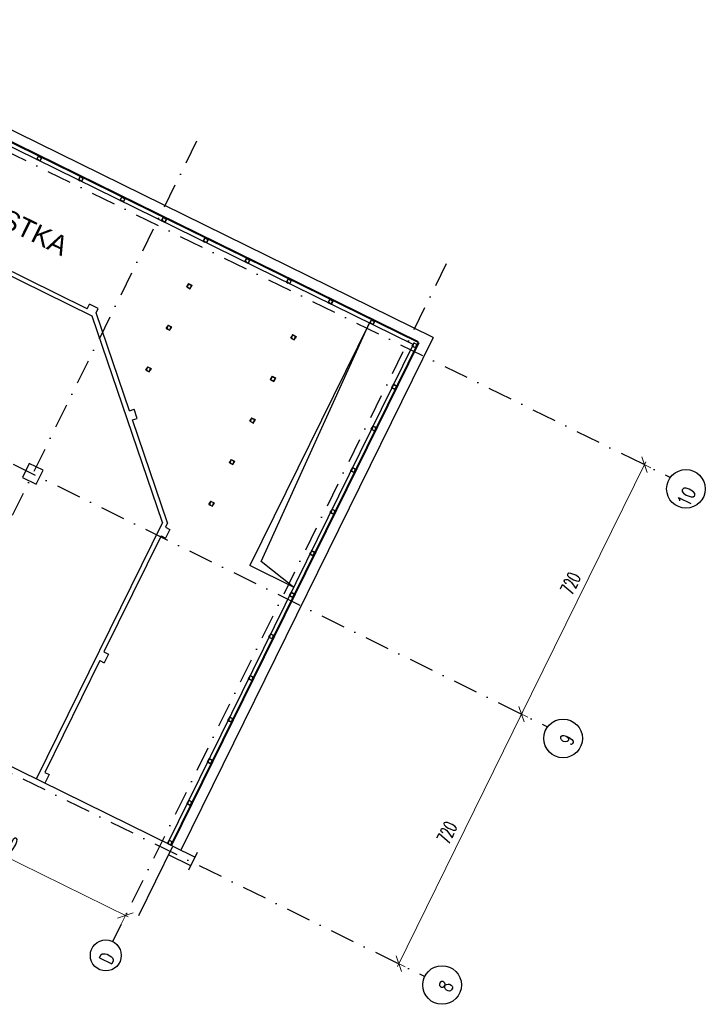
# Model space of a CAD drawing. Header units: centimetres. Extents: x -10729 to 23827, y -4437 to 19798.
# Tile 11 of 95: x 1086 to 2860, y 7606 to 10155. Entities that reach past the tile are written whole.
import ezdxf

# ---------------------------------------------------------------- set-up
doc = ezdxf.new("R2010")
doc.units = ezdxf.units.CM
doc.header["$PDMODE"] = 35
doc.header["$PDSIZE"] = 0.1
doc.linetypes.add('Osie rzutów$0$DASHDOT2', pattern=[12.7, 6.35, -3.175, 0, -3.175])
doc.layers.get('0').update_dxf_attribs({"color": 8})
doc.layers.get('DEFPOINTS').update_dxf_attribs({"color": 8})
for name, color, linetype in [('Kondygnacja  -0_5$0$ARCH_DZIAŁOWA_IST', 8, 'Continuous'), ('Kondygnacja  -0_5$0$ARCH_MUROWANE_IST', 8, 'Continuous'), ('Kondygnacja  -0_5$0$ARCH_STAL_IST', 8, 'Continuous'), ('Kondygnacja  -0_5$0$ARCH_WIDOK_IST', 8, 'Continuous'), ('Kondygnacja  -0_5$0$ARCH_ŻELBET_IST', 8, 'Continuous'), ('Osie rzutów$0$ARCH_INFO_OSIE_IST', 8, 'Osie rzutów$0$DASHDOT2'), ('Osie rzutów$0$ARCH_INFO_OSIE_OPISY_IST', 8, 'Continuous'), ('Pomieszczenia -05$0$ARCH_INFO_OPISY', 8, 'Continuous')]:
    doc.layers.add(name, color=color, linetype=linetype)
doc.layers.add('Osie rzutów$0$ARCH_INFO_WYMIARY', color=8, linetype='Continuous', lineweight=9)
doc.styles.add('Osie rzutów$0$ROMANS-250-CM', font='romans.shx', dxfattribs={"width": 0.8, "height": 50})
doc.styles.add('Osie rzutów$0$wymiary_cuprum', font='Romans.shx', dxfattribs={"width": 0.6})
doc.styles.add('Pomieszczenia -05$0$Arial', font='arial.ttf')
doc.dimstyles.new('Osie rzutów$0$ARCH_ CT', dxfattribs={"dimtxt": 20, "dimasz": 20, "dimexe": 12, "dimexo": 20, "dimgap": 5, "dimtad": 1, "dimdec": 1, "dimrnd": 0.5, "dimzin": 9, "dimdsep": 46, "dimtxsty": 'Osie rzutów$0$wymiary_cuprum', "dimblk": 'Osie rzutów$0$_Oblique', "dimcen": 8, "dimdle": 12, "dimclrd": 256, "dimclre": 256, "dimclrt": 55, "dimadec": 1, "dimazin": 0, "dimtfac": 1, "dimtdec": 1, "dimtmove": 1, "dimatfit": 2, "dimldrblk": 'Osie rzutów$0$_Dot', "dimfxl": 50, "dimtolj": 1, "dimtzin": 0, "dimlwd": -1, "dimlwe": -1, "dimarcsym": 0})

# ---------------------------------------------------------------- blocks, each defined once
blk = doc.blocks.new('Osie rzutów$0$_Oblique')
at = {"color": 0, "linetype": 'ByBlock', "lineweight": -2}
blk.add_line((-0.5, -0.5), (0.5, 0.5), dxfattribs=at)
blk = doc.blocks.new('*D103')
at = {"layer": 'DEFPOINTS', "color": 0}
for p in [(2384.3, 8357.5), (2414, 8342.9), (2096.2, 7696.8)]:
    blk.add_point(p, dxfattribs=at)
at = {"layer": 'Osie rzutów$0$ARCH_INFO_WYMIARY'}
for p, q in [((2062.9, 7704.3), (2387.8, 8364.7)), ((2400.6, 8349.5), (2377.1, 8361)), ((2082.7, 7703.4), (2059.3, 7715))]:
    blk.add_line(p, q, dxfattribs=at)
at = {"layer": 'Osie rzutów$0$ARCH_INFO_WYMIARY', "xscale": 30, "yscale": 30, "zscale": 30}
for p, rotation in [((2384.3, 8357.5), 63.80570319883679), ((2066.4, 7711.4), 243.8057031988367)]:
    blk.add_blockref('Osie rzutów$0$_Oblique', p, dxfattribs=dict(at, rotation=rotation))
at = {"layer": 'Osie rzutów$0$ARCH_INFO_WYMIARY', "color": 55, "insert": (2191.7, 8051), "char_height": 35, "attachment_point": 5, "rotation": 63.8057, "style": 'Osie rzutów$0$wymiary_cuprum'}
blk.add_mtext('\\A1;720', dxfattribs=at)
blk = doc.blocks.new('Osie rzutów$0$_Dot')
at = {"color": 0, "linetype": 'ByBlock', "lineweight": -2}
blk.add_line((-0.5, 0), (-1, 0), dxfattribs=at)
at = {"color": 0, "linetype": 'ByBlock', "const_width": 0.5}
blk.add_lwpolyline([(-0.25, 0, 1), (0.25, 0, 1)], format="xyb", close=True, dxfattribs=at)
blk = doc.blocks.new('*D104')
at = {"layer": 'DEFPOINTS', "color": 0}
for p in [(2702.1, 9003.6), (2731.8, 8988.9), (2414, 8342.9)]:
    blk.add_point(p, dxfattribs=at)
at = {"layer": 'Osie rzutów$0$ARCH_INFO_WYMIARY'}
for p, q in [((2380.7, 8350.3), (2705.6, 9010.7)), ((2718.4, 8995.5), (2694.9, 9007.1)), ((2400.6, 8349.5), (2377.1, 8361))]:
    blk.add_line(p, q, dxfattribs=at)
at = {"layer": 'Osie rzutów$0$ARCH_INFO_WYMIARY', "xscale": 30, "yscale": 30, "zscale": 30}
for p, rotation in [((2702.1, 9003.6), 63.80570319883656), ((2384.3, 8357.5), 243.8057031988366)]:
    blk.add_blockref('Osie rzutów$0$_Oblique', p, dxfattribs=dict(at, rotation=rotation))
at = {"layer": 'Osie rzutów$0$ARCH_INFO_WYMIARY', "color": 55, "insert": (2511.3, 8696.2), "char_height": 35, "attachment_point": 5, "rotation": 63.8057, "style": 'Osie rzutów$0$wymiary_cuprum'}
blk.add_mtext('\\A1;720', dxfattribs=at)
blk = doc.blocks.new('*D105')
at = {"layer": 'DEFPOINTS', "color": 0}
for p in [(713.3, 8153.8), (695, 8116.6), (1341, 7798.8)]:
    blk.add_point(p, dxfattribs=at)
at = {"layer": 'Osie rzutów$0$ARCH_INFO_WYMIARY'}
for p, q in [((701.6, 8130.1), (716.8, 8161)), ((1366.5, 7832.4), (706.1, 8157.3)), ((1347.7, 7812.3), (1362.9, 7843.1))]:
    blk.add_line(p, q, dxfattribs=at)
at = {"layer": 'Osie rzutów$0$ARCH_INFO_WYMIARY', "xscale": 30, "yscale": 30, "zscale": 30}
for p, rotation in [((713.3, 8153.8), 153.8057031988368), ((1359.3, 7836), 333.8057031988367)]:
    blk.add_blockref('Osie rzutów$0$_Oblique', p, dxfattribs=dict(at, rotation=rotation))
at = {"layer": 'Osie rzutów$0$ARCH_INFO_WYMIARY', "color": 55, "insert": (1052.9, 8028.5), "char_height": 35, "attachment_point": 5, "rotation": 333.8057, "style": 'Osie rzutów$0$wymiary_cuprum'}
blk.add_mtext('\\A1;720', dxfattribs=at)
blk = doc.blocks.new('Osie rzutów')
at = {"layer": 'Osie rzutów$0$ARCH_INFO_OSIE_IST', "ltscale": 10}
for p, q in [((360.61, 10155.42), (2769.38, 8970.46)), ((1543.44, 9841.33), (680.17, 8086.49)), ((42.79, 9509.36), (2451.56, 8324.4)), ((2189.5, 9523.51), (1326.23, 7768.67)), ((-275.03, 8863.3), (2133.74, 7678.34))]:
    blk.add_line(p, q, dxfattribs=at)
at = {"layer": 'Osie rzutów$0$ARCH_INFO_OSIE_OPISY_IST'}
for centre, radius in [((2809.59, 8940.73), 50), ((2491.76, 8294.66), 50), ((1308.57, 7732.78), 40), ((2178.61, 7656.27), 50)]:
    blk.add_circle(centre, radius, dxfattribs=at)
at = {"layer": 'Osie rzutów$0$ARCH_INFO_OSIE_OPISY_IST', "style": 'Osie rzutów$0$ROMANS-250-CM', "width": 0.8}
for s, p in [('10', (2816.15, 8891.14)), ('9', (2512.14, 8273.16)), ('D', (1321.67, 7706.8)), ('8', (2198.99, 7634.77))]:
    blk.add_text(s, height=35, rotation=63.8057, dxfattribs=at).set_placement(p)
at = {"layer": 'Osie rzutów$0$ARCH_INFO_WYMIARY'}
dim = blk.add_linear_dim(base=(2702.09, 9003.56), p1=(2414.01, 8342.87), p2=(2731.83, 8988.93), angle=243.8057, dimstyle='Osie rzutów$0$ARCH_ CT', override={"dimtxt": 35, "dimasz": 30, "dimexe": 8, "dimexo": 15, "dimgap": 18, "dimdle": 8}, dxfattribs=at)
dim.commit()
dim.dimension.update_dxf_attribs({"geometry": '*D104', "text_midpoint": (2511.32, 8696.2)})
for p1, p2, distance, picture, middle in [((2096.19, 7696.81), (2414.01, 8342.87), 33.15, '*D103', (2191.71, 8051.03)), ((1341.05, 7798.79), (694.99, 8116.61), -41.43, '*D105', (1052.86, 8028.52))]:
    dim = blk.add_aligned_dim(p1=p1, p2=p2, distance=distance, dimstyle='Osie rzutów$0$ARCH_ CT', override={"dimtxt": 35, "dimasz": 30, "dimexe": 8, "dimexo": 15, "dimgap": 20, "dimdle": 8}, dxfattribs=at)
    dim.commit()
    dim.dimension.update_dxf_attribs({"geometry": picture, "text_midpoint": middle})

msp = doc.modelspace()

# ---------------------------------------------------------------- linework, layer by layer
at = {"layer": 'Kondygnacja  -0_5$0$ARCH_DZIAŁOWA_IST', "ltscale": 5}
for p, q in [((2155.724, 9332.518), (700.299, 10048.495)), ((2103.514, 9314.738), (705.517, 10002.465)), ((2116.901, 9319.297), (709.931, 10011.438)), ((2117.784, 9321.092), (710.814, 10013.233)), ((1273.443, 9387.631), (550.218, 9743.413)), ((1260.768, 9407.24), (904.987, 9582.262)), ((1260.768, 9407.24), (1266.506, 9418.905)), ((1288.939, 9407.869), (1266.506, 9418.905)), ((1283.2, 9396.204), (1288.939, 9407.869)), ((1455.342, 8853.482), (1273.443, 9387.631)), ((1369.51, 9142.756), (1283.2, 9396.204)), ((2155.724, 9332.518), (1502.868, 8005.408)), ((2103.514, 9314.738), (1467.874, 8022.623)), ((2116.901, 9319.297), (1476.847, 8018.209)), ((2118.695, 9318.414), (1478.641, 8017.326)), ((1369.51, 9142.756), (1381.816, 9146.946)), ((1389.875, 9123.281), (1381.816, 9146.946)), ((1377.569, 9119.09), (1389.875, 9123.281)), ((1468.303, 8852.645), (1377.569, 9119.09)), ((1455.342, 8853.482), (1128.693, 8189.478)), ((1468.303, 8852.645), (1462.799, 8841.455)), ((1462.799, 8841.455), (1474.464, 8835.717)), ((1474.464, 8835.717), (1463.428, 8813.284)), ((1451.763, 8819.023), (1303.889, 8518.427)), ((1451.763, 8819.023), (1463.428, 8813.284)), ((1303.889, 8518.427), (1315.554, 8512.688)), ((1292.853, 8495.994), (1150.496, 8206.614)), ((1292.853, 8495.994), (1304.518, 8490.256)), ((1315.554, 8512.688), (1304.518, 8490.256)), ((1150.496, 8206.614), (1162.161, 8200.876)), ((1162.161, 8200.876), (1151.126, 8178.443))]:
    msp.add_line(p, q, dxfattribs=at)
at = {"layer": 'Kondygnacja  -0_5$0$ARCH_MUROWANE_IST', "ltscale": 4}
for p, q in [((1482.231, 8015.56), (1539.47, 7987.402)), ((1528.435, 7964.969), (1471.195, 7993.128)), ((1545.151, 7998.95), (1522.796, 7953.506))]:
    msp.add_line(p, q, dxfattribs=at)
at = {"layer": 'Kondygnacja  -0_5$0$ARCH_STAL_IST'}
for p, q in [((1129.941, 9793.675), (1134.355, 9802.648)), ((1129.941, 9793.675), (1134.427, 9791.468)), ((1131.229, 9794.936), (1134.143, 9800.858)), ((1134.398, 9792.429), (1131.617, 9793.798)), ((1134.355, 9802.648), (1138.841, 9800.441)), ((1134.427, 9791.468), (1134.604, 9791.827)), ((1134.427, 9791.468), (1134.604, 9791.827)), ((1138.914, 9789.261), (1134.427, 9791.468)), ((1135.206, 9792.032), (1137.988, 9790.664)), ((1138.062, 9799.877), (1135.281, 9801.245)), ((1138.841, 9800.441), (1138.665, 9800.082)), ((1138.841, 9800.441), (1138.665, 9800.082)), ((1143.328, 9798.234), (1138.841, 9800.441)), ((1138.87, 9799.48), (1141.651, 9798.111)), ((1138.914, 9789.261), (1143.328, 9798.234)), ((1139.126, 9791.051), (1142.039, 9796.974)), ((1237.617, 9740.705), (1242.031, 9749.678)), ((1237.617, 9740.705), (1242.103, 9738.498)), ((1238.906, 9741.966), (1241.819, 9747.888)), ((1242.075, 9739.46), (1239.293, 9740.828)), ((1242.031, 9749.678), (1246.517, 9747.471)), ((1242.103, 9738.498), (1242.28, 9738.857)), ((1242.103, 9738.498), (1242.28, 9738.857)), ((1246.59, 9736.291), (1242.103, 9738.498)), ((1242.882, 9739.062), (1245.664, 9737.694)), ((1245.738, 9746.907), (1242.957, 9748.276)), ((1246.517, 9747.471), (1246.341, 9747.112)), ((1246.517, 9747.471), (1246.341, 9747.112)), ((1251.004, 9745.264), (1246.517, 9747.471)), ((1246.546, 9746.51), (1249.328, 9745.141)), ((1246.59, 9736.291), (1251.004, 9745.264)), ((1246.802, 9738.081), (1249.715, 9744.004)), ((1345.293, 9687.735), (1349.707, 9696.708)), ((1345.293, 9687.735), (1349.78, 9685.528)), ((1346.582, 9688.996), (1349.495, 9694.918)), ((1349.751, 9686.49), (1346.969, 9687.858)), ((1349.707, 9696.708), (1354.194, 9694.501)), ((1353.415, 9693.937), (1350.633, 9695.306)), ((1354.194, 9694.501), (1354.017, 9694.142)), ((1354.194, 9694.501), (1354.017, 9694.142)), ((1358.68, 9692.294), (1354.194, 9694.501)), ((1354.222, 9693.54), (1357.004, 9692.171)), ((1354.266, 9683.321), (1358.68, 9692.294)), ((1354.478, 9685.111), (1357.391, 9691.034)), ((1349.78, 9685.528), (1349.956, 9685.887)), ((1349.78, 9685.528), (1349.956, 9685.887)), ((1354.266, 9683.321), (1349.78, 9685.528)), ((1350.559, 9686.092), (1353.34, 9684.724)), ((1452.969, 9634.765), (1457.383, 9643.738)), ((1454.258, 9636.026), (1457.171, 9641.948)), ((1457.383, 9643.738), (1461.87, 9641.531)), ((1461.091, 9640.967), (1458.309, 9642.336)), ((1461.87, 9641.531), (1461.693, 9641.172)), ((1461.87, 9641.531), (1461.693, 9641.172)), ((1466.357, 9639.324), (1461.87, 9641.531)), ((1461.899, 9640.57), (1464.68, 9639.201)), ((1461.942, 9630.351), (1466.357, 9639.324)), ((1462.154, 9632.141), (1465.068, 9638.064)), ((1452.969, 9634.765), (1457.456, 9632.558)), ((1457.427, 9633.52), (1454.646, 9634.888)), ((1457.456, 9632.558), (1457.632, 9632.917)), ((1457.456, 9632.558), (1457.632, 9632.917)), ((1461.942, 9630.351), (1457.456, 9632.558)), ((1458.235, 9633.122), (1461.016, 9631.754)), ((1560.646, 9581.795), (1565.06, 9590.768)), ((1561.934, 9583.056), (1564.848, 9588.978)), ((1565.06, 9590.768), (1569.546, 9588.561)), ((1568.767, 9587.997), (1565.986, 9589.366)), ((1569.546, 9588.561), (1569.37, 9588.202)), ((1569.546, 9588.561), (1569.37, 9588.202)), ((1574.033, 9586.354), (1569.546, 9588.561)), ((1569.575, 9587.6), (1572.357, 9586.231)), ((1569.619, 9577.381), (1574.033, 9586.354)), ((1569.831, 9579.171), (1572.744, 9585.094)), ((1560.646, 9581.795), (1565.132, 9579.588)), ((1565.104, 9580.55), (1562.322, 9581.918)), ((1565.132, 9579.588), (1565.309, 9579.947)), ((1565.132, 9579.588), (1565.309, 9579.947)), ((1569.619, 9577.381), (1565.132, 9579.588)), ((1565.911, 9580.152), (1568.693, 9578.784)), ((1668.322, 9528.825), (1672.736, 9537.798)), ((1669.611, 9530.086), (1672.524, 9536.008)), ((1672.736, 9537.798), (1677.223, 9535.591)), ((1676.444, 9535.027), (1673.662, 9536.396)), ((1677.223, 9535.591), (1677.046, 9535.232)), ((1677.223, 9535.591), (1677.046, 9535.232)), ((1681.709, 9533.384), (1677.223, 9535.591)), ((1677.251, 9534.63), (1680.033, 9533.262)), ((1668.322, 9528.825), (1672.808, 9526.618)), ((1672.78, 9527.58), (1669.998, 9528.948)), ((1672.808, 9526.618), (1672.985, 9526.977)), ((1672.808, 9526.618), (1672.985, 9526.977)), ((1677.295, 9524.411), (1672.808, 9526.618)), ((1673.587, 9527.182), (1676.369, 9525.814)), ((1677.295, 9524.411), (1681.709, 9533.384)), ((1677.507, 9526.201), (1680.42, 9532.124)), ((1775.998, 9475.855), (1780.412, 9484.828)), ((1777.287, 9477.116), (1780.2, 9483.038)), ((1780.412, 9484.828), (1784.899, 9482.621)), ((1784.12, 9482.057), (1781.338, 9483.426)), ((1518.115, 9463.411), (1520.322, 9467.898)), ((1518.115, 9463.411), (1527.088, 9458.997)), ((1520.887, 9467.119), (1519.518, 9464.337)), ((1519.906, 9463.199), (1525.828, 9460.286)), ((1522.53, 9472.384), (1520.322, 9467.898)), ((1520.322, 9467.898), (1520.681, 9467.721)), ((1520.322, 9467.898), (1520.681, 9467.721)), ((1521.284, 9467.926), (1522.652, 9470.708)), ((1522.53, 9472.384), (1531.503, 9467.97)), ((1523.79, 9471.095), (1529.712, 9468.182)), ((1528.334, 9463.455), (1526.966, 9460.673)), ((1527.088, 9458.997), (1529.295, 9463.483)), ((1528.731, 9464.262), (1530.1, 9467.044)), ((1529.295, 9463.483), (1528.937, 9463.66)), ((1529.295, 9463.483), (1528.937, 9463.66)), ((1531.503, 9467.97), (1529.295, 9463.483)), ((1775.998, 9475.855), (1780.485, 9473.648)), ((1780.456, 9474.61), (1777.674, 9475.978)), ((1780.485, 9473.648), (1780.661, 9474.007)), ((1780.485, 9473.648), (1780.661, 9474.007)), ((1784.971, 9471.441), (1780.485, 9473.648)), ((1781.264, 9474.212), (1784.045, 9472.844)), ((1784.899, 9482.621), (1784.722, 9482.262)), ((1784.899, 9482.621), (1784.722, 9482.262)), ((1789.385, 9480.414), (1784.899, 9482.621)), ((1784.927, 9481.66), (1787.709, 9480.292)), ((1784.971, 9471.441), (1789.385, 9480.414)), ((1785.183, 9473.231), (1788.097, 9479.154)), ((1883.674, 9422.885), (1888.089, 9431.858)), ((1888.089, 9431.858), (1892.575, 9429.651)), ((1883.674, 9422.885), (1888.161, 9420.678)), ((1884.963, 9424.146), (1887.877, 9430.068)), ((1888.132, 9421.64), (1885.351, 9423.008)), ((1888.161, 9420.678), (1888.338, 9421.037)), ((1888.161, 9420.678), (1888.338, 9421.037)), ((1892.647, 9418.471), (1888.161, 9420.678)), ((1888.94, 9421.242), (1891.722, 9419.874)), ((1891.796, 9429.087), (1889.014, 9430.456)), ((1892.575, 9429.651), (1892.399, 9429.292)), ((1892.575, 9429.651), (1892.399, 9429.292)), ((1897.062, 9427.444), (1892.575, 9429.651)), ((1892.604, 9428.69), (1895.385, 9427.322)), ((1892.647, 9418.471), (1897.062, 9427.444)), ((1892.859, 9420.261), (1895.773, 9426.184)), ((1465.145, 9355.735), (1467.352, 9360.221)), ((1465.145, 9355.735), (1474.118, 9351.321)), ((1467.917, 9359.442), (1466.548, 9356.661)), ((1466.936, 9355.523), (1472.858, 9352.609)), ((1469.56, 9364.708), (1467.352, 9360.221)), ((1467.352, 9360.221), (1467.711, 9360.045)), ((1467.352, 9360.221), (1467.711, 9360.045)), ((1468.314, 9360.25), (1469.682, 9363.031)), ((1469.56, 9364.708), (1478.533, 9360.294)), ((1470.82, 9363.419), (1476.742, 9360.506)), ((1475.364, 9355.779), (1473.996, 9352.997)), ((1474.118, 9351.321), (1476.326, 9355.807)), ((1475.761, 9356.586), (1477.13, 9359.368)), ((1476.326, 9355.807), (1475.967, 9355.984)), ((1476.326, 9355.807), (1475.967, 9355.984)), ((1478.533, 9360.294), (1476.326, 9355.807)), ((1991.351, 9369.915), (1995.765, 9378.888)), ((1991.351, 9369.915), (1995.837, 9367.708)), ((1992.64, 9371.176), (1995.553, 9377.098)), ((1995.809, 9368.67), (1993.027, 9370.038)), ((1995.765, 9378.888), (2000.251, 9376.681)), ((1995.837, 9367.708), (1996.014, 9368.067)), ((1995.837, 9367.708), (1996.014, 9368.067)), ((2000.324, 9365.501), (1995.837, 9367.708)), ((1996.616, 9368.272), (1999.398, 9366.904)), ((1999.472, 9376.117), (1996.691, 9377.486)), ((2000.251, 9376.681), (2000.075, 9376.322)), ((2000.251, 9376.681), (2000.075, 9376.322)), ((2004.738, 9374.474), (2000.251, 9376.681)), ((2000.28, 9375.72), (2003.062, 9374.352)), ((2000.324, 9365.501), (2004.738, 9374.474)), ((2000.536, 9367.291), (2003.449, 9373.214)), ((1787.306, 9330.986), (1789.513, 9335.473)), ((1787.306, 9330.986), (1796.279, 9326.572)), ((1790.077, 9334.694), (1788.709, 9331.912)), ((1789.096, 9330.774), (1795.019, 9327.861)), ((1791.72, 9339.959), (1789.513, 9335.473)), ((1789.513, 9335.473), (1789.872, 9335.296)), ((1789.513, 9335.473), (1789.872, 9335.296)), ((1790.475, 9335.501), (1791.843, 9338.283)), ((1791.72, 9339.959), (1800.693, 9335.545)), ((1792.981, 9338.67), (1798.903, 9335.757)), ((1797.525, 9331.03), (1796.156, 9328.248)), ((1796.279, 9326.572), (1798.486, 9331.058)), ((1797.922, 9331.837), (1799.291, 9334.619)), ((1798.486, 9331.058), (1798.127, 9331.235)), ((1798.486, 9331.058), (1798.127, 9331.235)), ((1800.693, 9335.545), (1798.486, 9331.058)), ((2101.306, 9310.252), (2103.514, 9314.738)), ((2101.306, 9310.252), (2110.279, 9305.838)), ((2104.078, 9313.959), (2102.709, 9311.178)), ((2103.097, 9310.04), (2109.019, 9307.126)), ((2105.721, 9319.225), (2103.514, 9314.738)), ((2103.514, 9314.738), (2103.872, 9314.562)), ((2103.514, 9314.738), (2103.872, 9314.562)), ((2104.475, 9314.767), (2105.843, 9317.548)), ((2105.721, 9319.225), (2114.694, 9314.811)), ((2106.981, 9317.936), (2112.903, 9315.023)), ((2111.525, 9310.296), (2110.157, 9307.514)), ((2110.279, 9305.838), (2112.487, 9310.324)), ((2111.922, 9311.103), (2113.291, 9313.885)), ((2112.487, 9310.324), (2112.128, 9310.501)), ((2112.487, 9310.324), (2112.128, 9310.501)), ((2114.694, 9314.811), (2112.487, 9310.324)), ((1416.59, 9257.032), (1414.382, 9252.545)), ((1415.344, 9252.574), (1416.712, 9255.355)), ((1416.59, 9257.032), (1425.563, 9252.617)), ((1417.85, 9255.743), (1423.772, 9252.829)), ((1412.175, 9248.058), (1414.382, 9252.545)), ((1412.175, 9248.058), (1421.148, 9243.644)), ((1414.947, 9251.766), (1413.578, 9248.984)), ((1413.966, 9247.846), (1419.888, 9244.933)), ((1414.382, 9252.545), (1414.741, 9252.368)), ((1414.382, 9252.545), (1414.741, 9252.368)), ((1422.394, 9248.102), (1421.026, 9245.321)), ((1421.148, 9243.644), (1423.356, 9248.131)), ((1422.791, 9248.91), (1424.16, 9251.691)), ((1423.356, 9248.131), (1422.997, 9248.307)), ((1423.356, 9248.131), (1422.997, 9248.307)), ((1425.563, 9252.617), (1423.356, 9248.131)), ((1738.75, 9232.283), (1736.543, 9227.796)), ((1737.505, 9227.825), (1738.873, 9230.607)), ((1738.75, 9232.283), (1747.723, 9227.869)), ((1740.011, 9230.994), (1745.933, 9228.081)), ((1734.336, 9223.31), (1736.543, 9227.796)), ((1734.336, 9223.31), (1743.309, 9218.896)), ((1737.107, 9227.017), (1735.739, 9224.236)), ((1736.126, 9223.098), (1742.049, 9220.184)), ((1736.543, 9227.796), (1736.902, 9227.62)), ((1736.543, 9227.796), (1736.902, 9227.62)), ((1744.555, 9223.354), (1743.186, 9220.572)), ((1743.309, 9218.896), (1745.516, 9223.382)), ((1744.952, 9224.161), (1746.321, 9226.943)), ((1745.516, 9223.382), (1745.157, 9223.559)), ((1745.516, 9223.382), (1745.157, 9223.559)), ((1747.723, 9227.869), (1745.516, 9223.382)), ((2048.336, 9202.575), (2050.544, 9207.062)), ((2048.336, 9202.575), (2057.309, 9198.161)), ((2051.108, 9206.283), (2049.739, 9203.501)), ((2052.751, 9211.549), (2050.544, 9207.062)), ((2050.544, 9207.062), (2050.902, 9206.885)), ((2050.544, 9207.062), (2050.902, 9206.885)), ((2051.505, 9207.091), (2052.873, 9209.872)), ((2052.751, 9211.549), (2061.724, 9207.134)), ((2054.011, 9210.26), (2059.933, 9207.346)), ((2058.555, 9202.619), (2057.187, 9199.838)), ((2057.309, 9198.161), (2059.517, 9202.648)), ((2058.952, 9203.427), (2060.321, 9206.208)), ((2059.517, 9202.648), (2059.158, 9202.824)), ((2059.517, 9202.648), (2059.158, 9202.824)), ((2061.724, 9207.134), (2059.517, 9202.648)), ((2050.127, 9202.363), (2056.049, 9199.45)), ((1681.366, 9115.634), (1683.573, 9120.12)), ((1681.366, 9115.634), (1690.339, 9111.219)), ((1684.137, 9119.341), (1682.769, 9116.559)), ((1683.156, 9115.422), (1689.079, 9112.508)), ((1685.78, 9124.607), (1683.573, 9120.12)), ((1683.573, 9120.12), (1683.932, 9119.943)), ((1683.573, 9120.12), (1683.932, 9119.943)), ((1684.535, 9120.149), (1685.903, 9122.93)), ((1685.78, 9124.607), (1694.753, 9120.192)), ((1687.041, 9123.318), (1692.963, 9120.404)), ((1691.585, 9115.677), (1690.216, 9112.896)), ((1690.339, 9111.219), (1692.546, 9115.706)), ((1691.982, 9116.485), (1693.351, 9119.267)), ((1692.546, 9115.706), (1692.187, 9115.882)), ((1692.546, 9115.706), (1692.187, 9115.882)), ((1694.753, 9120.192), (1692.546, 9115.706)), ((1999.781, 9103.872), (1997.574, 9099.386)), ((1998.535, 9099.414), (1999.903, 9102.196)), ((1999.781, 9103.872), (2008.754, 9099.458)), ((2001.041, 9102.583), (2006.963, 9099.67)), ((1995.366, 9094.899), (1997.574, 9099.386)), ((1995.366, 9094.899), (2004.339, 9090.485)), ((1998.138, 9098.607), (1996.769, 9095.825)), ((1997.157, 9094.687), (2003.079, 9091.774)), ((1997.574, 9099.386), (1997.932, 9099.209)), ((1997.574, 9099.386), (1997.932, 9099.209)), ((2005.585, 9094.943), (2004.217, 9092.161)), ((2004.339, 9090.485), (2006.547, 9094.972)), ((2005.982, 9095.751), (2007.351, 9098.532)), ((2006.547, 9094.972), (2006.188, 9095.148)), ((2006.547, 9094.972), (2006.188, 9095.148)), ((2008.754, 9099.458), (2006.547, 9094.972)), ((1628.396, 9007.957), (1630.603, 9012.444)), ((1628.396, 9007.957), (1637.369, 9003.543)), ((1631.167, 9011.665), (1629.799, 9008.883)), ((1630.186, 9007.745), (1636.109, 9004.832)), ((1632.81, 9016.93), (1630.603, 9012.444)), ((1630.603, 9012.444), (1630.962, 9012.267)), ((1630.603, 9012.444), (1630.962, 9012.267)), ((1631.565, 9012.472), (1632.933, 9015.254)), ((1632.81, 9016.93), (1641.783, 9012.516)), ((1634.071, 9015.641), (1639.993, 9012.728)), ((1638.615, 9008.001), (1637.246, 9005.219)), ((1637.369, 9003.543), (1639.576, 9008.03)), ((1639.012, 9008.809), (1640.381, 9011.59)), ((1639.576, 9008.03), (1639.217, 9008.206)), ((1639.576, 9008.03), (1639.217, 9008.206)), ((1641.783, 9012.516), (1639.576, 9008.03)), ((1942.396, 8987.223), (1944.604, 8991.709)), ((1942.396, 8987.223), (1951.369, 8982.809)), ((1945.168, 8990.93), (1943.799, 8988.149)), ((1944.187, 8987.011), (1950.109, 8984.098)), ((1946.811, 8996.196), (1944.604, 8991.709)), ((1944.604, 8991.709), (1944.962, 8991.533)), ((1944.604, 8991.709), (1944.962, 8991.533)), ((1945.565, 8991.738), (1946.933, 8994.52)), ((1946.811, 8996.196), (1955.784, 8991.782)), ((1948.071, 8994.907), (1953.993, 8991.994)), ((1952.615, 8987.267), (1951.247, 8984.485)), ((1951.369, 8982.809), (1953.577, 8987.295)), ((1953.013, 8988.074), (1954.381, 8990.856)), ((1953.577, 8987.295), (1953.218, 8987.472)), ((1953.577, 8987.295), (1953.218, 8987.472)), ((1955.784, 8991.782), (1953.577, 8987.295)), ((1575.426, 8900.281), (1577.633, 8904.767)), ((1575.426, 8900.281), (1584.399, 8895.867)), ((1578.197, 8903.988), (1576.829, 8901.207)), ((1577.216, 8900.069), (1583.139, 8897.156)), ((1579.84, 8909.254), (1577.633, 8904.767)), ((1577.633, 8904.767), (1577.992, 8904.591)), ((1577.633, 8904.767), (1577.992, 8904.591)), ((1578.595, 8904.796), (1579.963, 8907.578)), ((1579.84, 8909.254), (1588.813, 8904.84)), ((1581.101, 8907.965), (1587.023, 8905.052)), ((1585.645, 8900.325), (1584.277, 8897.543)), ((1584.399, 8895.867), (1586.606, 8900.353)), ((1586.042, 8901.132), (1587.411, 8903.914)), ((1586.606, 8900.353), (1586.247, 8900.53)), ((1586.606, 8900.353), (1586.247, 8900.53)), ((1588.813, 8904.84), (1586.606, 8900.353)), ((1889.426, 8879.547), (1891.634, 8884.033)), ((1889.426, 8879.547), (1898.4, 8875.132)), ((1892.198, 8883.254), (1890.829, 8880.473)), ((1891.217, 8879.335), (1897.139, 8876.421)), ((1893.841, 8888.52), (1891.634, 8884.033)), ((1891.634, 8884.033), (1891.992, 8883.857)), ((1891.634, 8884.033), (1891.992, 8883.857)), ((1892.595, 8884.062), (1893.963, 8886.843)), ((1893.841, 8888.52), (1902.814, 8884.106)), ((1895.101, 8887.231), (1901.023, 8884.318)), ((1899.645, 8879.59), (1898.277, 8876.809)), ((1898.4, 8875.132), (1900.607, 8879.619)), ((1900.043, 8880.398), (1901.411, 8883.18)), ((1900.607, 8879.619), (1900.248, 8879.796)), ((1900.607, 8879.619), (1900.248, 8879.796)), ((1902.814, 8884.106), (1900.607, 8879.619)), ((1836.457, 8771.87), (1838.664, 8776.357)), ((1836.457, 8771.87), (1845.43, 8767.456)), ((1839.228, 8775.578), (1837.859, 8772.796)), ((1838.247, 8771.658), (1844.169, 8768.745)), ((1840.871, 8780.843), (1838.664, 8776.357)), ((1838.664, 8776.357), (1839.023, 8776.18)), ((1838.664, 8776.357), (1839.023, 8776.18)), ((1839.625, 8776.385), (1840.993, 8779.167)), ((1840.871, 8780.843), (1849.844, 8776.429)), ((1842.131, 8779.555), (1848.053, 8776.641)), ((1846.675, 8771.914), (1845.307, 8769.133)), ((1845.43, 8767.456), (1847.637, 8771.943)), ((1847.073, 8772.722), (1848.441, 8775.503)), ((1847.637, 8771.943), (1847.278, 8772.119)), ((1847.637, 8771.943), (1847.278, 8772.119)), ((1849.844, 8776.429), (1847.637, 8771.943)), ((1783.487, 8664.194), (1785.694, 8668.681)), ((1786.258, 8667.902), (1784.889, 8665.12)), ((1787.901, 8673.167), (1785.694, 8668.681)), ((1785.694, 8668.681), (1786.053, 8668.504)), ((1785.694, 8668.681), (1786.053, 8668.504)), ((1786.655, 8668.709), (1788.023, 8671.491)), ((1787.901, 8673.167), (1796.874, 8668.753)), ((1789.161, 8671.878), (1795.083, 8668.965)), ((1794.103, 8665.045), (1795.471, 8667.827)), ((1796.874, 8668.753), (1794.667, 8664.266)), ((1783.487, 8664.194), (1792.46, 8659.78)), ((1785.277, 8663.982), (1791.199, 8661.069)), ((1793.705, 8664.238), (1792.337, 8661.456)), ((1792.46, 8659.78), (1794.667, 8664.266)), ((1794.667, 8664.266), (1794.308, 8664.443)), ((1794.667, 8664.266), (1794.308, 8664.443)), ((1734.931, 8565.491), (1732.724, 8561.004)), ((1734.931, 8565.491), (1743.904, 8561.077)), ((1730.517, 8556.518), (1732.724, 8561.004)), ((1730.517, 8556.518), (1739.49, 8552.104)), ((1733.288, 8560.225), (1731.919, 8557.444)), ((1732.307, 8556.306), (1738.229, 8553.392)), ((1732.724, 8561.004), (1733.083, 8560.828)), ((1732.724, 8561.004), (1733.083, 8560.828)), ((1733.685, 8561.033), (1735.053, 8563.815)), ((1736.191, 8564.202), (1742.113, 8561.289)), ((1740.735, 8556.562), (1739.367, 8553.78)), ((1739.49, 8552.104), (1741.697, 8556.59)), ((1741.133, 8557.369), (1742.501, 8560.151)), ((1741.697, 8556.59), (1741.338, 8556.767)), ((1741.697, 8556.59), (1741.338, 8556.767)), ((1743.904, 8561.077), (1741.697, 8556.59)), ((1677.547, 8448.842), (1679.754, 8453.328)), ((1677.547, 8448.842), (1686.52, 8444.427)), ((1680.318, 8452.549), (1678.949, 8449.767)), ((1679.337, 8448.63), (1685.259, 8445.716)), ((1681.961, 8457.815), (1679.754, 8453.328)), ((1679.754, 8453.328), (1680.113, 8453.151)), ((1679.754, 8453.328), (1680.113, 8453.151)), ((1680.715, 8453.357), (1682.083, 8456.138)), ((1681.961, 8457.815), (1690.934, 8453.4)), ((1683.221, 8456.526), (1689.143, 8453.612)), ((1687.765, 8448.885), (1686.397, 8446.104)), ((1686.52, 8444.427), (1688.727, 8448.914)), ((1688.163, 8449.693), (1689.531, 8452.475)), ((1688.727, 8448.914), (1688.368, 8449.09)), ((1688.727, 8448.914), (1688.368, 8449.09)), ((1690.934, 8453.4), (1688.727, 8448.914)), ((1624.577, 8341.165), (1626.784, 8345.652)), ((1624.577, 8341.165), (1633.55, 8336.751)), ((1627.348, 8344.873), (1625.979, 8342.091)), ((1626.367, 8340.953), (1632.289, 8338.04)), ((1628.991, 8350.138), (1626.784, 8345.652)), ((1626.784, 8345.652), (1627.143, 8345.475)), ((1626.784, 8345.652), (1627.143, 8345.475)), ((1627.745, 8345.68), (1629.113, 8348.462)), ((1628.991, 8350.138), (1637.964, 8345.724)), ((1630.251, 8348.85), (1636.173, 8345.936)), ((1634.795, 8341.209), (1633.427, 8338.427)), ((1633.55, 8336.751), (1635.757, 8341.238)), ((1635.193, 8342.017), (1636.561, 8344.798)), ((1635.757, 8341.238), (1635.398, 8341.414)), ((1635.757, 8341.238), (1635.398, 8341.414)), ((1637.964, 8345.724), (1635.757, 8341.238)), ((1571.607, 8233.489), (1573.814, 8237.976)), ((1574.378, 8237.197), (1573.009, 8234.415)), ((1576.021, 8242.462), (1573.814, 8237.976)), ((1573.814, 8237.976), (1574.173, 8237.799)), ((1573.814, 8237.976), (1574.173, 8237.799)), ((1574.775, 8238.004), (1576.143, 8240.786)), ((1576.021, 8242.462), (1584.994, 8238.048)), ((1577.281, 8241.173), (1583.204, 8238.26)), ((1582.223, 8234.34), (1583.591, 8237.122)), ((1584.994, 8238.048), (1582.787, 8233.561)), ((1571.607, 8233.489), (1580.58, 8229.075)), ((1573.397, 8233.277), (1579.319, 8230.364)), ((1581.825, 8233.533), (1580.457, 8230.751)), ((1580.58, 8229.075), (1582.787, 8233.561)), ((1582.787, 8233.561), (1582.428, 8233.738)), ((1582.787, 8233.561), (1582.428, 8233.738)), ((1523.051, 8134.786), (1520.844, 8130.299)), ((1521.805, 8130.328), (1523.173, 8133.109)), ((1523.051, 8134.786), (1532.024, 8130.372)), ((1524.311, 8133.497), (1530.234, 8130.584)), ((1518.637, 8125.813), (1520.844, 8130.299)), ((1518.637, 8125.813), (1527.61, 8121.399)), ((1521.408, 8129.52), (1520.039, 8126.739)), ((1520.427, 8125.601), (1526.349, 8122.687)), ((1520.844, 8130.299), (1521.203, 8130.123)), ((1520.844, 8130.299), (1521.203, 8130.123)), ((1528.855, 8125.856), (1527.487, 8123.075)), ((1527.61, 8121.399), (1529.817, 8125.885)), ((1529.253, 8126.664), (1530.621, 8129.446)), ((1529.817, 8125.885), (1529.458, 8126.062)), ((1529.817, 8125.885), (1529.458, 8126.062)), ((1532.024, 8130.372), (1529.817, 8125.885)), ((1472.288, 8031.596), (1470.081, 8027.109)), ((1471.042, 8027.138), (1472.411, 8029.92)), ((1472.288, 8031.596), (1481.261, 8027.182)), ((1473.548, 8030.307), (1479.471, 8027.394)), ((1467.874, 8022.623), (1470.081, 8027.109)), ((1467.874, 8022.623), (1476.847, 8018.209)), ((1470.645, 8026.33), (1469.276, 8023.549)), ((1469.664, 8022.411), (1475.586, 8019.498)), ((1470.081, 8027.109), (1470.44, 8026.933)), ((1470.081, 8027.109), (1470.44, 8026.933)), ((1478.092, 8022.667), (1476.724, 8019.885)), ((1476.847, 8018.209), (1479.054, 8022.695)), ((1478.49, 8023.474), (1479.858, 8026.256)), ((1479.054, 8022.695), (1478.695, 8022.872)), ((1479.054, 8022.695), (1478.695, 8022.872)), ((1481.261, 8027.182), (1479.054, 8022.695))]:
    msp.add_line(p, q, dxfattribs=at)
for centre, radius, start, end in [((1131.992, 9794.561), 0.85, 153.805703, 243.805703), ((1134.905, 9800.483), 0.85, 63.805703, 153.805703), ((1134.2, 9792.026), 0.45, 333.805703, 63.805703), ((1135.007, 9791.628), 0.45, 63.805703, 153.805703), ((1138.363, 9791.427), 0.85, 243.805703, 333.805703), ((1138.261, 9800.281), 0.45, 243.805703, 333.805703), ((1139.068, 9799.884), 0.45, 153.805703, 243.805703), ((1141.276, 9797.349), 0.85, 333.805703, 63.805703), ((1239.668, 9741.591), 0.85, 153.805703, 243.805703), ((1242.582, 9747.513), 0.85, 63.805703, 153.805703), ((1241.876, 9739.056), 0.45, 333.805703, 63.805703), ((1242.684, 9738.658), 0.45, 63.805703, 153.805703), ((1246.039, 9738.457), 0.85, 243.805703, 333.805703), ((1245.937, 9747.311), 0.45, 243.805703, 333.805703), ((1246.745, 9746.914), 0.45, 153.805703, 243.805703), ((1248.952, 9744.379), 0.85, 333.805703, 63.805703), ((1347.345, 9688.621), 0.85, 153.805703, 243.805703), ((1350.258, 9694.543), 0.85, 63.805703, 153.805703), ((1353.613, 9694.341), 0.45, 243.805703, 333.805703), ((1354.421, 9693.944), 0.45, 153.805703, 243.805703), ((1356.629, 9691.409), 0.85, 333.805703, 63.805703), ((1349.552, 9686.086), 0.45, 333.805703, 63.805703), ((1350.36, 9685.688), 0.45, 63.805703, 153.805703), ((1353.715, 9685.487), 0.85, 243.805703, 333.805703), ((1455.021, 9635.651), 0.85, 153.805703, 243.805703), ((1457.934, 9641.573), 0.85, 63.805703, 153.805703), ((1461.29, 9641.371), 0.45, 243.805703, 333.805703), ((1462.097, 9640.974), 0.45, 153.805703, 243.805703), ((1464.305, 9638.439), 0.85, 333.805703, 63.805703), ((1457.229, 9633.116), 0.45, 333.805703, 63.805703), ((1458.036, 9632.718), 0.45, 63.805703, 153.805703), ((1461.392, 9632.517), 0.85, 243.805703, 333.805703), ((1565.61, 9588.603), 0.85, 63.805703, 153.805703), ((1568.966, 9588.401), 0.45, 243.805703, 333.805703), ((1569.774, 9588.004), 0.45, 153.805703, 243.805703), ((1571.981, 9585.469), 0.85, 333.805703, 63.805703), ((1562.697, 9582.681), 0.85, 153.805703, 243.805703), ((1564.905, 9580.146), 0.45, 333.805703, 63.805703), ((1565.712, 9579.748), 0.45, 63.805703, 153.805703), ((1569.068, 9579.547), 0.85, 243.805703, 333.805703), ((1673.287, 9535.633), 0.85, 63.805703, 153.805703), ((1676.642, 9535.431), 0.45, 243.805703, 333.805703), ((1677.45, 9535.034), 0.45, 153.805703, 243.805703), ((1670.373, 9529.711), 0.85, 153.805703, 243.805703), ((1672.581, 9527.176), 0.45, 333.805703, 63.805703), ((1673.389, 9526.779), 0.45, 63.805703, 153.805703), ((1676.744, 9526.577), 0.85, 243.805703, 333.805703), ((1679.658, 9532.499), 0.85, 333.805703, 63.805703), ((1780.963, 9482.663), 0.85, 63.805703, 153.805703), ((1520.281, 9463.962), 0.85, 153.805703, 243.805703), ((1520.88, 9468.125), 0.45, 243.805703, 333.805703), ((1520.483, 9467.317), 0.45, 333.805703, 63.805703), ((1523.415, 9470.333), 0.85, 63.805703, 153.805703), ((1526.203, 9461.048), 0.85, 243.805703, 333.805703), ((1528.738, 9463.256), 0.45, 63.805703, 153.805703), ((1529.135, 9464.064), 0.45, 153.805703, 243.805703), ((1529.337, 9467.419), 0.85, 333.805703, 63.805703), ((1778.05, 9476.741), 0.85, 153.805703, 243.805703), ((1780.257, 9474.206), 0.45, 333.805703, 63.805703), ((1781.065, 9473.809), 0.45, 63.805703, 153.805703), ((1784.421, 9473.607), 0.85, 243.805703, 333.805703), ((1784.318, 9482.461), 0.45, 243.805703, 333.805703), ((1785.126, 9482.064), 0.45, 153.805703, 243.805703), ((1787.334, 9479.529), 0.85, 333.805703, 63.805703), ((1885.726, 9423.771), 0.85, 153.805703, 243.805703), ((1888.639, 9429.693), 0.85, 63.805703, 153.805703), ((1887.934, 9421.236), 0.45, 333.805703, 63.805703), ((1888.741, 9420.839), 0.45, 63.805703, 153.805703), ((1892.097, 9420.637), 0.85, 243.805703, 333.805703), ((1891.995, 9429.491), 0.45, 243.805703, 333.805703), ((1892.802, 9429.094), 0.45, 153.805703, 243.805703), ((1895.01, 9426.559), 0.85, 333.805703, 63.805703), ((1467.311, 9356.285), 0.85, 153.805703, 243.805703), ((1467.91, 9360.448), 0.45, 243.805703, 333.805703), ((1467.513, 9359.641), 0.45, 333.805703, 63.805703), ((1470.445, 9362.656), 0.85, 63.805703, 153.805703), ((1475.768, 9355.58), 0.45, 63.805703, 153.805703), ((1476.165, 9356.387), 0.45, 153.805703, 243.805703), ((1476.367, 9359.743), 0.85, 333.805703, 63.805703), ((1993.402, 9370.801), 0.85, 153.805703, 243.805703), ((1996.316, 9376.723), 0.85, 63.805703, 153.805703), ((1995.61, 9368.266), 0.45, 333.805703, 63.805703), ((1996.418, 9367.869), 0.45, 63.805703, 153.805703), ((1999.773, 9367.667), 0.85, 243.805703, 333.805703), ((1999.671, 9376.521), 0.45, 243.805703, 333.805703), ((2000.479, 9376.124), 0.45, 153.805703, 243.805703), ((2002.686, 9373.589), 0.85, 333.805703, 63.805703), ((1473.233, 9353.372), 0.85, 243.805703, 333.805703), ((1789.472, 9331.537), 0.85, 153.805703, 243.805703), ((1790.071, 9335.7), 0.45, 243.805703, 333.805703), ((1789.673, 9334.892), 0.45, 333.805703, 63.805703), ((1792.606, 9337.908), 0.85, 63.805703, 153.805703), ((1797.929, 9330.831), 0.45, 63.805703, 153.805703), ((1798.326, 9331.639), 0.45, 153.805703, 243.805703), ((1798.528, 9334.994), 0.85, 333.805703, 63.805703), ((1795.394, 9328.623), 0.85, 243.805703, 333.805703), ((2103.472, 9310.802), 0.85, 153.805703, 243.805703), ((2104.071, 9314.965), 0.45, 243.805703, 333.805703), ((2103.674, 9314.158), 0.45, 333.805703, 63.805703), ((2106.606, 9317.173), 0.85, 63.805703, 153.805703), ((2109.394, 9307.889), 0.85, 243.805703, 333.805703), ((2111.929, 9310.097), 0.45, 63.805703, 153.805703), ((2112.326, 9310.904), 0.45, 153.805703, 243.805703), ((2112.528, 9314.26), 0.85, 333.805703, 63.805703), ((1417.475, 9254.98), 0.85, 63.805703, 153.805703), ((1414.341, 9248.609), 0.85, 153.805703, 243.805703), ((1414.94, 9252.772), 0.45, 243.805703, 333.805703), ((1414.543, 9251.965), 0.45, 333.805703, 63.805703), ((1420.263, 9245.696), 0.85, 243.805703, 333.805703), ((1422.798, 9247.904), 0.45, 63.805703, 153.805703), ((1423.195, 9248.711), 0.45, 153.805703, 243.805703), ((1423.397, 9252.067), 0.85, 333.805703, 63.805703), ((1739.636, 9230.231), 0.85, 63.805703, 153.805703), ((1745.558, 9227.318), 0.85, 333.805703, 63.805703), ((1736.502, 9223.86), 0.85, 153.805703, 243.805703), ((1737.101, 9228.024), 0.45, 243.805703, 333.805703), ((1736.703, 9227.216), 0.45, 333.805703, 63.805703), ((1742.424, 9220.947), 0.85, 243.805703, 333.805703), ((1744.959, 9223.155), 0.45, 63.805703, 153.805703), ((1745.356, 9223.963), 0.45, 153.805703, 243.805703), ((2050.502, 9203.126), 0.85, 153.805703, 243.805703), ((2051.101, 9207.289), 0.45, 243.805703, 333.805703), ((2050.704, 9206.482), 0.45, 333.805703, 63.805703), ((2053.636, 9209.497), 0.85, 63.805703, 153.805703), ((2058.959, 9202.421), 0.45, 63.805703, 153.805703), ((2059.356, 9203.228), 0.45, 153.805703, 243.805703), ((2059.558, 9206.584), 0.85, 333.805703, 63.805703), ((2056.424, 9200.213), 0.85, 243.805703, 333.805703), ((1683.532, 9116.184), 0.85, 153.805703, 243.805703), ((1684.131, 9120.347), 0.45, 243.805703, 333.805703), ((1683.733, 9119.54), 0.45, 333.805703, 63.805703), ((1686.666, 9122.555), 0.85, 63.805703, 153.805703), ((1689.454, 9113.271), 0.85, 243.805703, 333.805703), ((1691.989, 9115.479), 0.45, 63.805703, 153.805703), ((1692.386, 9116.286), 0.45, 153.805703, 243.805703), ((1692.588, 9119.642), 0.85, 333.805703, 63.805703), ((2000.666, 9101.821), 0.85, 63.805703, 153.805703), ((1997.532, 9095.45), 0.85, 153.805703, 243.805703), ((1998.131, 9099.613), 0.45, 243.805703, 333.805703), ((1997.734, 9098.805), 0.45, 333.805703, 63.805703), ((2003.454, 9092.537), 0.85, 243.805703, 333.805703), ((2005.989, 9094.744), 0.45, 63.805703, 153.805703), ((2006.386, 9095.552), 0.45, 153.805703, 243.805703), ((2006.588, 9098.907), 0.85, 333.805703, 63.805703), ((1630.562, 9008.508), 0.85, 153.805703, 243.805703), ((1631.161, 9012.671), 0.45, 243.805703, 333.805703), ((1630.763, 9011.863), 0.45, 333.805703, 63.805703), ((1633.696, 9014.879), 0.85, 63.805703, 153.805703), ((1636.484, 9005.595), 0.85, 243.805703, 333.805703), ((1639.019, 9007.802), 0.45, 63.805703, 153.805703), ((1639.416, 9008.61), 0.45, 153.805703, 243.805703), ((1639.618, 9011.965), 0.85, 333.805703, 63.805703), ((1944.562, 8987.774), 0.85, 153.805703, 243.805703), ((1945.161, 8991.937), 0.45, 243.805703, 333.805703), ((1944.764, 8991.129), 0.45, 333.805703, 63.805703), ((1947.696, 8994.144), 0.85, 63.805703, 153.805703), ((1950.484, 8984.86), 0.85, 243.805703, 333.805703), ((1953.019, 8987.068), 0.45, 63.805703, 153.805703), ((1953.416, 8987.876), 0.45, 153.805703, 243.805703), ((1953.618, 8991.231), 0.85, 333.805703, 63.805703), ((1577.592, 8900.832), 0.85, 153.805703, 243.805703), ((1578.191, 8904.995), 0.45, 243.805703, 333.805703), ((1577.794, 8904.187), 0.45, 333.805703, 63.805703), ((1580.726, 8907.202), 0.85, 63.805703, 153.805703), ((1583.514, 8897.918), 0.85, 243.805703, 333.805703), ((1586.049, 8900.126), 0.45, 63.805703, 153.805703), ((1586.446, 8900.934), 0.45, 153.805703, 243.805703), ((1586.648, 8904.289), 0.85, 333.805703, 63.805703), ((1891.592, 8880.097), 0.85, 153.805703, 243.805703), ((1892.191, 8884.26), 0.45, 243.805703, 333.805703), ((1891.794, 8883.453), 0.45, 333.805703, 63.805703), ((1894.726, 8886.468), 0.85, 63.805703, 153.805703), ((1897.514, 8877.184), 0.85, 243.805703, 333.805703), ((1900.049, 8879.392), 0.45, 63.805703, 153.805703), ((1900.446, 8880.199), 0.45, 153.805703, 243.805703), ((1900.648, 8883.555), 0.85, 333.805703, 63.805703), ((1838.622, 8772.421), 0.85, 153.805703, 243.805703), ((1839.221, 8776.584), 0.45, 243.805703, 333.805703), ((1838.824, 8775.777), 0.45, 333.805703, 63.805703), ((1841.756, 8778.792), 0.85, 63.805703, 153.805703), ((1844.544, 8769.508), 0.85, 243.805703, 333.805703), ((1847.079, 8771.716), 0.45, 63.805703, 153.805703), ((1847.476, 8772.523), 0.45, 153.805703, 243.805703), ((1847.678, 8775.879), 0.85, 333.805703, 63.805703), ((1786.251, 8668.908), 0.45, 243.805703, 333.805703), ((1785.854, 8668.1), 0.45, 333.805703, 63.805703), ((1788.786, 8671.116), 0.85, 63.805703, 153.805703), ((1794.708, 8668.202), 0.85, 333.805703, 63.805703), ((1785.652, 8664.745), 0.85, 153.805703, 243.805703), ((1791.574, 8661.831), 0.85, 243.805703, 333.805703), ((1794.109, 8664.039), 0.45, 63.805703, 153.805703), ((1794.506, 8664.847), 0.45, 153.805703, 243.805703), ((1732.682, 8557.069), 0.85, 153.805703, 243.805703), ((1733.281, 8561.232), 0.45, 243.805703, 333.805703), ((1732.884, 8560.424), 0.45, 333.805703, 63.805703), ((1735.816, 8563.439), 0.85, 63.805703, 153.805703), ((1738.604, 8554.155), 0.85, 243.805703, 333.805703), ((1741.139, 8556.363), 0.45, 63.805703, 153.805703), ((1741.536, 8557.171), 0.45, 153.805703, 243.805703), ((1741.738, 8560.526), 0.85, 333.805703, 63.805703), ((1679.712, 8449.392), 0.85, 153.805703, 243.805703), ((1680.311, 8453.555), 0.45, 243.805703, 333.805703), ((1679.914, 8452.748), 0.45, 333.805703, 63.805703), ((1682.846, 8455.763), 0.85, 63.805703, 153.805703), ((1685.634, 8446.479), 0.85, 243.805703, 333.805703), ((1688.169, 8448.687), 0.45, 63.805703, 153.805703), ((1688.566, 8449.494), 0.45, 153.805703, 243.805703), ((1688.768, 8452.85), 0.85, 333.805703, 63.805703), ((1626.742, 8341.716), 0.85, 153.805703, 243.805703), ((1627.341, 8345.879), 0.45, 243.805703, 333.805703), ((1626.944, 8345.071), 0.45, 333.805703, 63.805703), ((1629.876, 8348.087), 0.85, 63.805703, 153.805703), ((1632.664, 8338.803), 0.85, 243.805703, 333.805703), ((1635.199, 8341.01), 0.45, 63.805703, 153.805703), ((1635.596, 8341.818), 0.45, 153.805703, 243.805703), ((1635.798, 8345.173), 0.85, 333.805703, 63.805703), ((1573.772, 8234.04), 0.85, 153.805703, 243.805703), ((1574.371, 8238.203), 0.45, 243.805703, 333.805703), ((1573.974, 8237.395), 0.45, 333.805703, 63.805703), ((1576.906, 8240.411), 0.85, 63.805703, 153.805703), ((1582.229, 8233.334), 0.45, 63.805703, 153.805703), ((1582.626, 8234.142), 0.45, 153.805703, 243.805703), ((1582.828, 8237.497), 0.85, 333.805703, 63.805703), ((1579.694, 8231.126), 0.85, 243.805703, 333.805703), ((1523.936, 8132.734), 0.85, 63.805703, 153.805703), ((1520.802, 8126.363), 0.85, 153.805703, 243.805703), ((1521.401, 8130.526), 0.45, 243.805703, 333.805703), ((1521.004, 8129.719), 0.45, 333.805703, 63.805703), ((1526.724, 8123.45), 0.85, 243.805703, 333.805703), ((1529.259, 8125.658), 0.45, 63.805703, 153.805703), ((1529.656, 8126.465), 0.45, 153.805703, 243.805703), ((1529.858, 8129.821), 0.85, 333.805703, 63.805703), ((1473.173, 8029.544), 0.85, 63.805703, 153.805703), ((1470.039, 8023.174), 0.85, 153.805703, 243.805703), ((1470.638, 8027.337), 0.45, 243.805703, 333.805703), ((1470.241, 8026.529), 0.45, 333.805703, 63.805703), ((1475.961, 8020.26), 0.85, 243.805703, 333.805703), ((1478.496, 8022.468), 0.45, 63.805703, 153.805703), ((1478.894, 8023.276), 0.45, 153.805703, 243.805703), ((1479.095, 8026.631), 0.85, 333.805703, 63.805703)]:
    msp.add_arc(centre, radius, start, end, dxfattribs=at)
at = {"layer": 'Kondygnacja  -0_5$0$ARCH_WIDOK_IST'}
for p, q in [((1990.453, 9370.357), (1681.462, 8742.245)), ((1710.672, 8752.304), (1990.453, 9370.357)), ((1794.522, 8686.627), (1710.672, 8752.304)), ((1794.522, 8686.627), (1681.462, 8742.245))]:
    msp.add_line(p, q, dxfattribs=at)
at = {"layer": 'Kondygnacja  -0_5$0$ARCH_ŻELBET_IST', "ltscale": 4}
for p, q in [((1482.231, 8015.56), (773.362, 8364.279)), ((1393.996, 7836.198), (1482.231, 8015.56))]:
    msp.add_line(p, q, dxfattribs=at)
msp.add_lwpolyline([(1128.673, 8952.888), (1146.33, 8988.78), (1110.437, 9006.437), (1092.781, 8970.545)], close=True, dxfattribs=at)

# ---------------------------------------------------------------- block references
at = {"layer": 'Osie rzutów$0$ARCH_INFO_OSIE_OPISY_IST'}
msp.add_blockref('Osie rzutów', (0, 0), dxfattribs=at)

# ---------------------------------------------------------------- texts
at = {"layer": 'Pomieszczenia -05$0$ARCH_INFO_OPISY', "insert": (1080.215, 9626.387, -330), "char_height": 50, "width": 656.75321, "attachment_point": 5, "rotation": 333.805703, "style": 'Pomieszczenia -05$0$Arial'}
msp.add_mtext('PUSTKA ', dxfattribs=at)

doc.saveas('drawing.dxf')
